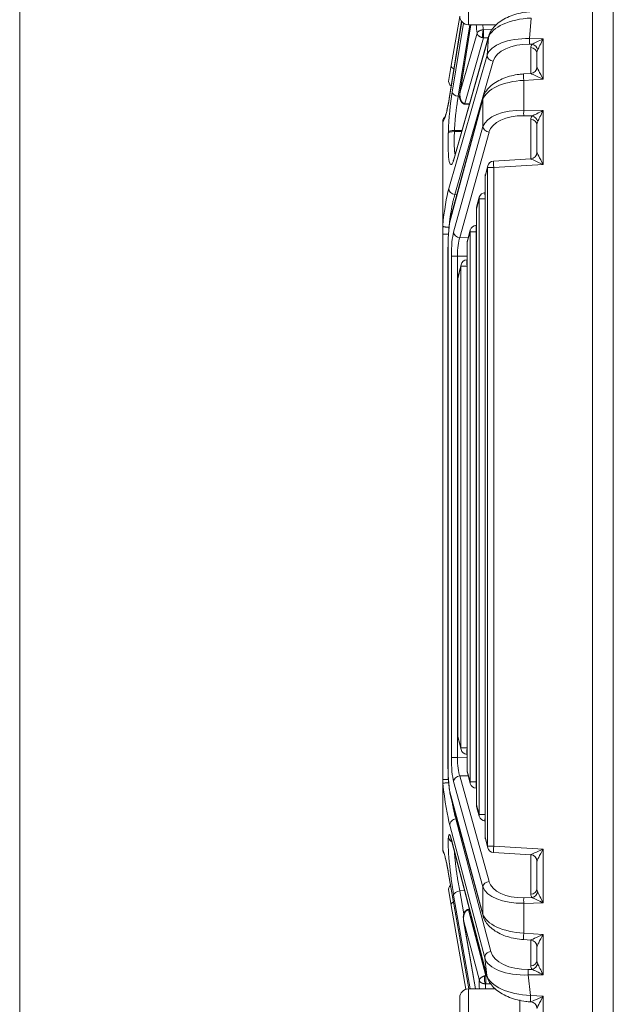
# Model space of a CAD drawing. Header units: millimetres. Extents: x 4 to 836, y 5 to 589.
# Tile 65 of 154: x 360 to 388, y 299 to 345. Entities that reach past the tile are written whole.
import ezdxf

# ---------------------------------------------------------------- set-up
doc = ezdxf.new("R2010")
doc.units = ezdxf.units.MM
doc.layers.add('1', color=7, linetype='Continuous', true_color=0xffffff)

msp = doc.modelspace()

# ---------------------------------------------------------------- linework, layer by layer
at = {"layer": '1', "color": 251, "linetype": 'Continuous', "lineweight": 18}
msp.add_line((359.949, 254.006), (359.949, 367.712), dxfattribs=at)
at = {"layer": '1', "color": 27, "linetype": 'Continuous', "lineweight": 18}
for p, q in [((386.695, 286.357), (386.695, 351.846)), ((380.093, 342.461), (380.495, 344.744)), ((380.578, 344.515), (379.999, 340.911)), ((381.011, 344.359), (380.501, 341.181)), ((381.837, 343.814), (380.243, 338.172)), ((384.095, 342.379), (384.095, 343.027)), ((379.975, 341.795), (380.093, 342.461)), ((383.813, 342.08), (383.469, 342.059)), ((381.578, 340.946), (380.077, 335.412)), ((380.701, 340.655), (380.942, 340.646)), ((379.695, 334.978), (379.695, 339.823)), ((384.095, 338.396), (384.095, 339.679)), ((381.797, 337.77), (381.686, 337.358)), ((383.813, 338.097), (382.069, 337.991)), ((381.675, 337.28), (381.675, 306.439)), ((381.675, 336.524), (381.671, 336.524)), ((381.399, 336.303), (381.276, 335.849)), ((381.266, 335.77), (381.266, 307.948)), ((381.266, 334.998), (381.256, 334.997)), ((379.695, 334.58), (379.695, 334.978)), ((379.695, 309.138), (379.695, 334.58)), ((380.985, 334.777), (380.851, 334.282)), ((380.84, 334.203), (380.84, 309.516)), ((379.942, 333.974), (379.942, 309.745)), ((379.946, 333.974), (379.942, 333.974)), ((380.554, 333.157), (380.408, 332.577)), ((380.84, 333.384), (380.826, 333.383)), ((380.399, 332.504), (380.399, 311.141)), ((380.41, 311.062), (380.555, 310.527)), ((380.826, 310.306), (380.84, 310.305)), ((379.946, 309.745), (379.942, 309.745)), ((380.851, 309.437), (380.985, 308.942)), ((379.695, 308.939), (379.695, 309.138)), ((379.695, 308.939), (379.695, 305.875)), ((381.256, 308.721), (381.266, 308.721)), ((380.077, 308.307), (381.578, 302.773)), ((381.276, 307.87), (381.399, 307.416)), ((381.671, 307.195), (381.675, 307.195)), ((380.11, 306.287), (381.758, 299.951)), ((381.686, 306.36), (381.797, 305.948)), ((382.069, 305.727), (383.813, 305.622)), ((384.095, 304.04), (384.095, 305.323)), ((379.958, 304.804), (380.91, 299.359)), ((380.093, 303.258), (379.975, 303.923)), ((380.783, 299.343), (380.093, 303.258)), ((380.946, 303.072), (380.874, 303.07)), ((380.674, 302.531), (381.229, 299.359)), ((383.469, 301.659), (383.813, 301.638)), ((384.095, 300.691), (384.095, 301.339)), ((383.791, 298.753), (383.813, 298.752))]:
    msp.add_line(p, q, dxfattribs=at)
at = {"layer": '1', "color": 252, "linetype": 'Continuous', "lineweight": 13}
msp.add_line((387.66, 351.744), (387.66, 285.273), dxfattribs=at)
at = {"layer": '1', "color": 9, "linetype": 'Continuous', "lineweight": 13}
for p, q in [((380.895, 351.359), (380.895, 344.359)), ((380.895, 299.359), (380.895, 292.359))]:
    msp.add_line(p, q, dxfattribs=at)
at = {"layer": '1', "color": 27, "linetype": 'Continuous', "lineweight": 13}
for p, q in [((383.822, 344.668), (383.748, 343.709)), ((380.581, 344.512), (379.999, 340.887)), ((380.138, 341.214), (380.66, 344.436)), ((380.966, 344.359), (380.424, 341.019)), ((381.015, 344.359), (380.51, 341.218)), ((381.829, 343.756), (380.234, 338.113)), ((380.51, 341.218), (381.298, 343.958)), ((381.606, 343.749), (380.723, 340.678)), ((381.606, 344.117), (381.996, 344.129)), ((381.817, 343.742), (381.606, 343.749)), ((381.765, 342.935), (381.829, 343.756)), ((383.748, 343.709), (384.385, 343.696)), ((383.876, 343.447), (383.748, 343.45)), ((383.806, 342.08), (383.806, 343.287)), ((384.385, 343.696), (384.385, 341.815)), ((379.976, 336.711), (381.765, 342.935)), ((382.052, 342.652), (380.263, 336.428)), ((384.385, 341.815), (383.477, 341.76)), ((383.477, 341.76), (383.477, 340.366)), ((380.424, 341.019), (380.485, 341.017)), ((381.571, 340.867), (380.07, 335.333)), ((380.729, 340.678), (380.949, 340.671)), ((381.571, 339.604), (381.571, 340.867)), ((383.477, 340.366), (384.385, 340.348)), ((383.876, 340.098), (383.477, 340.106)), ((384.385, 340.348), (384.385, 337.831)), ((380.206, 334.681), (381.571, 339.604)), ((383.806, 338.096), (383.806, 339.938)), ((379.957, 339.299), (379.959, 339.353)), ((380.245, 339.421), (380.243, 339.367)), ((380.243, 339.367), (380.581, 339.371)), ((380.597, 339.425), (380.245, 339.421)), ((381.857, 339.344), (380.492, 334.422)), ((384.385, 337.831), (382.076, 337.692)), ((381.791, 337.692), (381.679, 337.28)), ((382.076, 337.692), (381.791, 337.692)), ((381.791, 306.027), (381.791, 337.692)), ((382.076, 337.692), (382.076, 306.027)), ((381.675, 337.28), (381.679, 337.28)), ((381.679, 337.28), (381.679, 306.439)), ((380.263, 336.428), (380.352, 336.425)), ((381.392, 336.224), (381.269, 335.77)), ((381.678, 336.224), (381.392, 336.224)), ((381.392, 307.494), (381.392, 336.224)), ((381.266, 335.77), (381.269, 335.77)), ((381.269, 335.77), (381.269, 307.948)), ((379.985, 334.902), (379.985, 334.814)), ((380.978, 334.698), (380.844, 334.203)), ((381.264, 334.698), (380.978, 334.698)), ((380.978, 309.021), (380.978, 334.698)), ((381.264, 334.698), (381.264, 309.021)), ((381.266, 334.698), (381.264, 334.698)), ((380.492, 334.422), (380.887, 334.414)), ((380.84, 334.203), (380.844, 334.203)), ((380.844, 334.203), (380.844, 309.516)), ((379.946, 333.974), (379.946, 309.745)), ((380.388, 333.558), (380.102, 333.558)), ((380.102, 310.16), (380.102, 333.558)), ((380.388, 333.558), (380.388, 310.16)), ((380.84, 333.549), (380.388, 333.558)), ((380.548, 333.084), (380.403, 332.504)), ((380.834, 333.084), (380.548, 333.084)), ((380.548, 310.605), (380.548, 333.084)), ((380.834, 333.084), (380.834, 310.605)), ((380.84, 333.084), (380.834, 333.084)), ((380.399, 332.504), (380.403, 332.504)), ((380.403, 332.504), (380.403, 311.141)), ((380.399, 311.141), (380.403, 311.141)), ((380.403, 311.141), (380.548, 310.605)), ((380.834, 310.605), (380.548, 310.605)), ((380.834, 310.605), (380.84, 310.605)), ((380.388, 310.16), (380.102, 310.16)), ((380.388, 310.16), (380.84, 310.169)), ((380.887, 309.305), (380.492, 309.297)), ((380.492, 309.297), (381.857, 304.374)), ((380.84, 309.516), (380.844, 309.516)), ((380.844, 309.516), (380.978, 309.021)), ((381.571, 304.115), (380.206, 309.037)), ((381.264, 309.021), (380.978, 309.021)), ((381.264, 309.021), (381.266, 309.02)), ((380.07, 308.385), (381.571, 302.851)), ((381.266, 307.948), (381.269, 307.948)), ((381.269, 307.948), (381.392, 307.494)), ((381.678, 307.494), (381.392, 307.494)), ((381.655, 300.805), (380.026, 306.997)), ((380.352, 307.293), (380.313, 307.292)), ((380.313, 307.292), (381.942, 301.1)), ((379.959, 306.442), (379.962, 306.462)), ((380.103, 306.328), (381.751, 299.991)), ((381.675, 306.439), (381.679, 306.439)), ((381.679, 306.439), (381.791, 306.027)), ((382.076, 306.027), (381.791, 306.027)), ((382.076, 306.027), (384.385, 305.887)), ((383.806, 303.78), (383.806, 305.623)), ((384.385, 305.887), (384.385, 303.371)), ((379.956, 304.821), (380.912, 299.359)), ((380.719, 303.945), (380.493, 303.941)), ((380.493, 303.941), (380.683, 302.863)), ((381.571, 302.851), (381.571, 304.115)), ((380.978, 299.359), (380.207, 303.734)), ((383.477, 303.612), (383.876, 303.62)), ((384.385, 303.371), (383.477, 303.352)), ((383.477, 303.352), (383.477, 301.959)), ((380.902, 303.046), (380.953, 303.047)), ((380.902, 303.046), (381.711, 299.973)), ((380.68, 302.507), (381.231, 299.359)), ((381.406, 299.749), (380.68, 302.507)), ((383.477, 301.959), (384.385, 301.904)), ((384.385, 301.904), (384.385, 300.022)), ((383.806, 300.432), (383.806, 301.639)), ((381.751, 299.991), (381.655, 300.805)), ((383.686, 300.268), (383.876, 300.272)), ((381.711, 299.973), (381.752, 299.974)), ((384.385, 300.022), (383.686, 300.008)), ((383.686, 300.008), (383.799, 299.052)), ((381.938, 299.591), (381.711, 299.598)), ((383.799, 299.052), (384.385, 299.017)), ((384.385, 299.017), (384.385, 288.667))]:
    msp.add_line(p, q, dxfattribs=at)
at = {"layer": '1', "color": 9, "linetype": 'Continuous', "lineweight": 18}
for p, q in [((380.895, 344.359), (382.202, 344.359)), ((382.151, 299.359), (380.895, 299.359)), ((380.495, 292.759), (380.495, 298.959)), ((383.295, 291.859), (383.295, 298.845))]:
    msp.add_line(p, q, dxfattribs=at)
for centre, start, end in [((380.895, 344.759), 180, 270), ((380.895, 298.959), 90, 180)]:
    msp.add_arc(centre, 0.4, start, end, dxfattribs=at)
at = {"layer": '1', "color": 27, "linetype": 'Continuous', "lineweight": 18}
for centre, start, end in [((380.271, 341.743), 170, 233.9037), ((382.087, 337.692), 93.4613, 164.8195), ((381.975, 337.28), 164.8195, 180), ((381.689, 336.224), 93.4613, 164.8195), ((381.566, 335.77), 164.8195, 180), ((381.275, 334.698), 93.4613, 164.8195), ((381.14, 334.203), 164.8195, 180), ((380.845, 333.084), 93.604, 165.912), ((380.699, 332.504), 165.912, 180), ((380.699, 311.141), 180, 195.1805), ((380.845, 310.605), 195.1805, 266.5387), ((381.14, 309.516), 180, 195.1805), ((381.275, 309.021), 195.1805, 266.5387), ((381.566, 307.948), 180, 195.1805), ((381.689, 307.494), 195.1805, 266.5387), ((381.975, 306.439), 180, 195.1805), ((382.087, 306.027), 195.1805, 266.5387), ((380.271, 303.976), 133.4647, 190)]:
    msp.add_arc(centre, 0.3, start, end, dxfattribs=at)
at = {"layer": '1', "color": 27, "linetype": 'Continuous', "lineweight": 13}
for centre, major_axis, ratio, start_param, end_param in [((383.815, 343.685), (2.01, 0.11), 0.48762, 1.540927, 2.957974), ((381.895, 347.87), (0.362, 4.616), 0.119146, 2.444088, 2.590978), ((383.741, 342.727), (2, -0.072), 0.490403, 1.5851, 3.002147), ((383.731, 342.468), (1.701, -0.037), 0.57698, 1.573282, 2.990329), ((383.758, 343.709), (-0.006, -0.3), 0.034892, 4.713092, 5.759587), ((384.406, 343.263), (0.6, -0.036), 0.575947, 2.686977, 3.176372), ((383.795, 343.027), (0.3, 0), 0.866025, 0, 1.53589), ((384.395, 343.696), (0.594, 0.288), 0.006927, 1.585071, 2.631566), ((383.865, 343.187), (0.217, -0.208), 0.792386, 0.879811, 2.181671), ((384.395, 343.696), (0.3, 0.588), 0.014131, 1.578003, 2.624497), ((382.062, 342.912), (0.288, -0.083), 0.85982, 3.376146, 4.919404), ((384.395, 343.003), (0.077, -0.341), 0.850292, 3.964015, 4.453411), ((380.388, 342.409), (0.295, -0.052), 0.571794, 3.141593, 4.210983), ((384.395, 341.815), (0.3, -0.565), 0.014461, 3.168821, 4.704711), ((383.487, 341.76), (0.018, -0.299), 0.034836, 3.141623, 4.710282), ((384.395, 341.815), (0.582, -0.265), 0.006798, 3.161599, 4.697489), ((383.547, 340.782), (2, 0.09), 0.48999, 1.583595, 2.962406), ((380.25, 339.993), (0.166, 2.114), 0.119146, 0.964672, 1.887872), ((380.435, 341.191), (0.296, -0.048), 0.572363, 3.286819, 4.769724), ((379.866, 342.276), (0.191, 2.437), 0.119146, 3.212598, 4.115494), ((381.868, 340.867), (-0.29, 0.079), 0.85566, 6.282513, 6.590254), ((383.547, 339.383), (2, -0.09), 0.48999, 1.62781, 3.00662), ((383.536, 339.123), (1.699, -0.103), 0.575947, 1.640483, 3.019293), ((383.487, 340.366), (-0.006, -0.3), 0.034892, 4.713092, 5.759587), ((384.406, 339.914), (0.6, -0.036), 0.575947, 2.686977, 3.176372), ((384.395, 340.348), (0.594, 0.288), 0.006927, 1.585071, 2.631566), ((383.865, 339.839), (-0.217, 0.208), 0.792386, 4.021404, 5.323264), ((384.395, 340.348), (0.3, 0.588), 0.014131, 1.578003, 2.624497), ((381.868, 339.604), (0.289, -0.08), 0.860317, 3.453505, 4.911422), ((383.795, 339.679), (0.3, 0), 0.866025, 0, 1.53589), ((384.395, 339.655), (0.077, -0.341), 0.850292, 3.964015, 4.453411), ((380.248, 339.939), (0.166, 2.114), 0.119146, 1.887872, 3.679529), ((380.254, 339.276), (0.3, -0.012), 0.302667, 1.617621, 3.016762), ((380.256, 339.33), (0.3, -0.012), 0.302667, 1.617621, 3.016762), ((384.395, 337.831), (0.3, -0.565), 0.014461, 3.168821, 4.704711), ((380.531, 338.09), (-0.289, 0.082), 0.854885, 6.283161, 6.513954), ((382.087, 337.692), (-0.29, 0.079), 0.85566, 6.283169, 6.590254), ((382.087, 337.692), (-0.018, 0.299), 0.034836, 0.00003, 1.568689), ((384.395, 337.831), (0.582, -0.265), 0.006798, 3.161599, 4.697489), ((381.975, 337.28), (-0.29, 0.079), 0.85566, 6.283169, 6.590254), ((379.958, 334.597), (0.191, 2.434), 0.119146, 0.527983, 1.43201), ((380.273, 336.688), (0.288, -0.083), 0.85982, 3.376146, 4.919404), ((381.689, 336.224), (-0.018, 0.299), 0.034836, 0.00003, 1.386562), ((381.689, 336.224), (-0.29, 0.079), 0.85566, 6.283169, 6.590254), ((381.566, 335.77), (-0.29, 0.079), 0.85566, 6.283169, 6.590254), ((381.275, 334.698), (-0.018, 0.299), 0.034836, 0.00003, 1.568689), ((380.309, 333.553), (0.001, -1.3), 0.159328, 3.661877, 4.708371), ((380.502, 334.681), (0.289, -0.08), 0.860317, 3.453505, 4.911422), ((381.275, 334.698), (-0.29, 0.079), 0.85566, 6.283169, 6.590254), ((380.606, 333.553), (0.008, -1), 0.217522, 3.659173, 4.705668), ((381.14, 334.203), (-0.29, 0.079), 0.85566, 6.283169, 6.590254), ((380.845, 333.084), (-0.291, 0.073), 0.83818, 6.283182, 6.5741), ((380.845, 333.084), (-0.019, 0.299), 0.034831, 0.000007, 1.568603), ((380.699, 332.504), (-0.291, 0.073), 0.83818, 6.283182, 6.5741), ((380.699, 311.141), (0.29, 0.079), 0.85566, 2.834524, 3.141609), ((380.845, 310.605), (0.29, 0.079), 0.85566, 2.834524, 3.141609), ((380.845, 310.605), (0.018, 0.299), 0.034836, 1.572903, 3.141563), ((380.195, 309.745), (0, 1.574), 0.158387, 1.570796, 2.613211), ((380.309, 310.165), (0.001, 1.3), 0.159328, 1.574814, 2.621308), ((380.606, 310.165), (0.008, 1), 0.217522, 1.577518, 2.624012), ((380.502, 309.037), (0.289, 0.08), 0.860317, 1.371763, 2.82968), ((381.14, 309.516), (0.29, 0.079), 0.85566, 2.834524, 3.141609), ((379.879, 309.113), (0.288, -2.437), 0.082126, 4.771108, 5.75444), ((381.275, 309.021), (0.29, 0.079), 0.85566, 2.834524, 3.141609), ((381.275, 309.021), (0.018, 0.299), 0.034836, 1.572903, 3.141563), ((380.366, 308.385), (-0.29, -0.079), 0.85566, 5.976116, 6.283201), ((381.566, 307.948), (0.29, 0.079), 0.85566, 2.834524, 3.141609), ((381.689, 307.494), (0.29, 0.079), 0.85566, 2.834524, 3.141609), ((381.689, 307.494), (0.018, 0.299), 0.034836, 1.75503, 3.141563), ((380.323, 307.032), (0.29, 0.076), 0.860994, 1.383245, 2.978835), ((380.21, 304.785), (0.211, -1.785), 0.082126, 2.603714, 3.483132), ((380.207, 304.765), (0.211, -1.785), 0.082126, 3.483132, 5.31857), ((380.256, 306.477), (-0.298, 0.033), 0.938275, 0.240587, 1.224818), ((380.259, 306.497), (-0.298, 0.033), 0.938275, 0.240587, 1.192969), ((381.975, 306.439), (0.29, 0.079), 0.85566, 2.834524, 3.141609), ((379.952, 303.434), (0.288, -2.434), 0.082126, 2.166929, 2.995662), ((382.087, 306.027), (0.29, 0.079), 0.85566, 2.834524, 3.141609), ((382.087, 306.027), (0.018, 0.299), 0.034836, 1.572903, 3.141563), ((384.395, 305.887), (0.582, 0.265), 0.006798, 1.585697, 3.121586), ((384.395, 305.887), (0.3, 0.565), 0.014461, 1.578474, 3.114364), ((381.868, 304.115), (0.289, 0.08), 0.860317, 1.371763, 2.82968), ((383.536, 304.595), (1.699, 0.103), 0.575947, 3.263893, 4.642703), ((380.504, 303.769), (-0.295, -0.052), 0.571797, 4.647208, 6.182556), ((383.547, 304.336), (2, 0.09), 0.48999, 3.276565, 4.655375), ((383.795, 304.04), (-0.3, 0), 0.866025, 1.605703, 3.141593), ((384.406, 303.804), (0.6, 0.036), 0.575947, 3.106813, 3.596209), ((383.865, 303.88), (-0.217, -0.208), 0.792386, 0.959921, 2.261781), ((384.395, 304.064), (0.077, 0.341), 0.850292, 1.829774, 2.31917), ((384.395, 303.371), (0.3, -0.588), 0.014131, 3.658688, 4.705183), ((380.388, 303.31), (-0.295, -0.052), 0.571794, 5.300453, 6.283185), ((383.487, 303.352), (0.006, -0.3), 0.034892, 3.665191, 4.711685), ((384.395, 303.371), (0.594, -0.288), 0.006927, 3.65162, 4.698114), ((381.868, 302.851), (-0.29, -0.079), 0.85566, 5.976116, 6.283908), ((383.547, 302.937), (2, -0.09), 0.48999, 3.32078, 4.69959), ((383.487, 301.959), (-0.018, -0.299), 0.034836, 4.714496, 6.283155), ((384.395, 301.904), (0.582, 0.265), 0.006798, 1.585697, 3.121586), ((384.395, 301.904), (0.3, 0.565), 0.014461, 1.578474, 3.114364), ((381.952, 300.84), (0.29, 0.076), 0.860994, 1.383245, 2.978835), ((383.63, 301.249), (1.708, 0.003), 0.574828, 3.290549, 4.744168), ((383.641, 300.989), (2.005, 0.062), 0.489581, 3.266391, 4.72001), ((383.795, 300.691), (0.3, 0), 0.866025, 4.747296, 6.283185), ((383.865, 300.531), (0.217, 0.208), 0.792386, 4.101514, 5.403374), ((384.395, 300.715), (0.077, 0.341), 0.850292, 1.829774, 2.31917), ((384.395, 300.022), (0.3, -0.588), 0.014131, 3.658688, 4.705183), ((383.697, 300.008), (-0.006, 0.3), 0.034892, 0.523599, 1.570093), ((384.406, 300.456), (0.6, 0.036), 0.575947, 3.106813, 3.596209), ((384.395, 300.022), (0.594, -0.288), 0.006927, 3.65162, 4.698114), ((382.068, 295.843), (0.545, -4.61), 0.082126, 3.692335, 3.835389), ((383.753, 300.038), (2.02, -0.12), 0.485364, 3.310415, 4.764034), ((383.809, 299.052), (0.018, 0.299), 0.034836, 1.572903, 3.141563), ((384.395, 299.017), (0.582, 0.265), 0.006798, 1.585697, 3.121586), ((384.395, 299.017), (0.3, 0.565), 0.014461, 1.578474, 3.114364)]:
    msp.add_ellipse(centre, major_axis=major_axis, ratio=ratio, start_param=start_param, end_param=end_param, dxfattribs=at)
at = {"layer": '1', "color": 27, "linetype": 'Continuous', "lineweight": 18}
for centre, major_axis, ratio, start_param, end_param in [((382.126, 343.733), (-0.289, 0.082), 0.854885, 6.283161, 6.513954), ((383.795, 342.379), (-0.3, 0), 0.999461, 1.632317, 3.141593), ((380.296, 340.864), (0.296, -0.048), 0.564904, 3.141585, 3.285905), ((383.795, 338.396), (-0.3, 0), 0.999461, 1.632317, 3.141593), ((380.195, 333.974), (0, 1.574), 0.158387, 0.528382, 1.570796), ((380.366, 335.333), (-0.29, 0.079), 0.85566, 6.283169, 6.590254), ((380.4, 306.362), (0.29, 0.076), 0.856406, 2.98128, 3.141602), ((383.795, 305.323), (0.3, 0), 0.999461, 0, 1.509275), ((380.253, 304.856), (-0.296, -0.052), 0.563651, 6.183243, 6.283205), ((383.795, 301.339), (-0.3, 0), 0.999461, 3.141593, 4.650868), ((382.048, 300.026), (0.29, 0.076), 0.856406, 2.98128, 3.141602), ((383.795, 298.452), (-0.3, 0), 0.999461, 3.141593, 4.650868)]:
    msp.add_ellipse(centre, major_axis=major_axis, ratio=ratio, start_param=start_param, end_param=end_param, dxfattribs=at)
for points, knots in [([(383.814, 344.967), (383.747, 344.963), (383.552, 344.945), (383.232, 344.887), (382.873, 344.775), (382.542, 344.622), (382.253, 344.427), (382.028, 344.201), (381.898, 343.99), (381.85, 343.859), (381.837, 343.814)], [0, 0, 0, 0, 0.06895, 0.201188, 0.337912, 0.48094, 0.631025, 0.787485, 0.928203, 1, 1, 1, 1]), ([(381.606, 344.117), (381.605, 344.116), (381.605, 344.114), (381.605, 344.11), (381.604, 344.106), (381.604, 344.102), (381.604, 344.097), (381.603, 344.093), (381.603, 344.088), (381.603, 344.084), (381.602, 344.079), (381.602, 344.074), (381.602, 344.069), (381.601, 344.064), (381.601, 344.059), (381.601, 344.053), (381.601, 344.048), (381.6, 344.042), (381.6, 344.037), (381.6, 344.031), (381.6, 344.026), (381.6, 344.02), (381.599, 344.014), (381.599, 344.008), (381.599, 344.003), (381.599, 343.997), (381.599, 343.991), (381.599, 343.985), (381.599, 343.979), (381.599, 343.973), (381.598, 343.967), (381.598, 343.962), (381.598, 343.956), (381.598, 343.95), (381.598, 343.944), (381.598, 343.938), (381.598, 343.931), (381.598, 343.921), (381.598, 343.909), (381.598, 343.897), (381.599, 343.885), (381.599, 343.873), (381.599, 343.861), (381.599, 343.849), (381.6, 343.837), (381.6, 343.826), (381.601, 343.814), (381.601, 343.804), (381.602, 343.793), (381.603, 343.783), (381.603, 343.774), (381.604, 343.765), (381.605, 343.756), (381.605, 343.751), (381.606, 343.749)], [0, 0, 0, 0, 0.01571, 0.031336, 0.046877, 0.062333, 0.077705, 0.092994, 0.108197, 0.123317, 0.138353, 0.153305, 0.168173, 0.182957, 0.197657, 0.212274, 0.226807, 0.241256, 0.255622, 0.269905, 0.284105, 0.298221, 0.312254, 0.326204, 0.340071, 0.353855, 0.367557, 0.381175, 0.394711, 0.408164, 0.421535, 0.434823, 0.448029, 0.461152, 0.474194, 0.487153, 0.50003, 0.526623, 0.553564, 0.580855, 0.608496, 0.636488, 0.664832, 0.693528, 0.722576, 0.751978, 0.781735, 0.811846, 0.842313, 0.873135, 0.904315, 0.935852, 0.967747, 1, 1, 1, 1]), ([(383.469, 342.059), (383.402, 342.055), (383.209, 342.038), (382.894, 341.98), (382.542, 341.868), (382.222, 341.715), (381.945, 341.52), (381.735, 341.293), (381.625, 341.094), (381.587, 340.978), (381.578, 340.946)], [0, 0, 0, 0, 0.071299, 0.207442, 0.347384, 0.493167, 0.646032, 0.805526, 0.94711, 1, 1, 1, 1]), ([(380.499, 341.163), (380.491, 341.123), (380.484, 341.054), (380.483, 340.93), (380.518, 340.822), (380.58, 340.733), (380.634, 340.687), (380.67, 340.665), (380.689, 340.659), (380.698, 340.656)], [0, 0, 0, 0, 0.232127, 0.391368, 0.632995, 0.81301, 0.912868, 0.959791, 1, 1, 1, 1]), ([(380.5, 341.095), (380.501, 341.106), (380.501, 341.116), (380.502, 341.142), (380.503, 341.158), (380.506, 341.188), (380.508, 341.203), (380.51, 341.218)], [0, 0, 0, 0, 0.246619, 0.246619, 0.623309, 0.623309, 1, 1, 1, 1]), ([(380.501, 341.18), (380.501, 341.181), (380.502, 341.183), (380.503, 341.188), (380.504, 341.195), (380.506, 341.203), (380.508, 341.21), (380.51, 341.215), (380.51, 341.218)], [0, 0, 0, 0, 0.034367, 0.210048, 0.394452, 0.587579, 0.789428, 1, 1, 1, 1]), ([(379.999, 340.911), (379.989, 340.849), (379.96, 340.676), (379.91, 340.424), (379.855, 340.207), (379.811, 340.077), (379.79, 340.034), (379.787, 340.03), (379.786, 340.03)], [0, 0, 0, 0, 0.127802, 0.36869, 0.606064, 0.802645, 0.960702, 1, 1, 1, 1]), ([(380.729, 340.678), (380.728, 340.677), (380.728, 340.675), (380.727, 340.672), (380.726, 340.67), (380.725, 340.667), (380.724, 340.665), (380.723, 340.663), (380.722, 340.661), (380.721, 340.66), (380.72, 340.658), (380.72, 340.657), (380.719, 340.656), (380.718, 340.655), (380.717, 340.655), (380.717, 340.654), (380.716, 340.654), (380.716, 340.654), (380.715, 340.654)], [0, 0, 0, 0, 0.066457, 0.132432, 0.197928, 0.262944, 0.327481, 0.39154, 0.455122, 0.518228, 0.580858, 0.643013, 0.704695, 0.765903, 0.826639, 0.886904, 0.946698, 1, 1, 1, 1]), ([(379.696, 339.843), (379.697, 339.861), (379.7, 339.879), (379.707, 339.906), (379.709, 339.914), (379.716, 339.932), (379.719, 339.94), (379.731, 339.965), (379.74, 339.981), (379.756, 340.003), (379.762, 340.01), (379.774, 340.024), (379.78, 340.031), (379.789, 340.039), (379.791, 340.042), (379.793, 340.044)], [0, 0, 0, 0, 0.239708, 0.239708, 0.359561, 0.359561, 0.479415, 0.479415, 0.719123, 0.719123, 0.838976, 0.838976, 0.95883, 0.95883, 1, 1, 1, 1]), ([(379.696, 339.843), (379.695, 339.839), (379.695, 339.836), (379.695, 339.829), (379.695, 339.826), (379.695, 339.823)], [0, 0, 0, 0, 0.5, 0.5, 1, 1, 1, 1]), ([(379.696, 339.843), (379.697, 339.861), (379.7, 339.879), (379.707, 339.906), (379.709, 339.914), (379.716, 339.932), (379.719, 339.94), (379.731, 339.965), (379.74, 339.981), (379.756, 340.003), (379.762, 340.01), (379.774, 340.024), (379.78, 340.031), (379.787, 340.038), (379.787, 340.038), (379.788, 340.038)], [0, 0, 0, 0, 0.247908, 0.247908, 0.371862, 0.371862, 0.495817, 0.495817, 0.743725, 0.743725, 0.867679, 0.867679, 0.991633, 0.991633, 1, 1, 1, 1]), ([(380.243, 338.172), (380.233, 338.139), (380.213, 338.074), (380.191, 338.02), (380.185, 338.01), (380.185, 338.01)], [0, 0, 0, 0, 0.336732, 0.792007, 1, 1, 1, 1]), ([(379.695, 334.978), (379.695, 334.976), (379.695, 334.973), (379.695, 334.968), (379.695, 334.966), (379.695, 334.962), (379.696, 334.96), (379.696, 334.957), (379.696, 334.956), (379.697, 334.956)], [0, 0, 0, 0, 0.25, 0.25, 0.5, 0.5, 0.75, 0.75, 1, 1, 1, 1]), ([(379.985, 334.902), (379.98, 334.902), (379.976, 334.902), (379.967, 334.903), (379.962, 334.903), (379.949, 334.904), (379.94, 334.905), (379.914, 334.907), (379.897, 334.908), (379.872, 334.911), (379.864, 334.912), (379.848, 334.914), (379.84, 334.915), (379.818, 334.918), (379.804, 334.921), (379.784, 334.924), (379.778, 334.926), (379.766, 334.928), (379.76, 334.929), (379.744, 334.933), (379.735, 334.936), (379.723, 334.94), (379.719, 334.942), (379.712, 334.945), (379.71, 334.946), (379.702, 334.95), (379.699, 334.953), (379.697, 334.956)], [0, 0, 0, 0, 0.03125, 0.03125, 0.0625, 0.0625, 0.125, 0.125, 0.25, 0.25, 0.3125, 0.3125, 0.375, 0.375, 0.5, 0.5, 0.5625, 0.5625, 0.625, 0.625, 0.75, 0.75, 0.8125, 0.8125, 0.875, 0.875, 1, 1, 1, 1]), ([(379.942, 309.745), (379.942, 309.68), (379.944, 309.494), (379.956, 309.189), (379.982, 308.853), (380.021, 308.55), (380.056, 308.383), (380.077, 308.307)], [0, 0, 0, 0, 0.112529, 0.327943, 0.544817, 0.764527, 1, 1, 1, 1]), ([(379.696, 308.947), (379.696, 308.947), (379.695, 308.946), (379.695, 308.943), (379.695, 308.941), (379.695, 308.939)], [0, 0, 0, 0, 0.5, 0.5, 1, 1, 1, 1]), ([(379.985, 308.985), (379.966, 308.984), (379.948, 308.982), (379.912, 308.98), (379.895, 308.978), (379.861, 308.975), (379.845, 308.974), (379.815, 308.97), (379.8, 308.968), (379.781, 308.966), (379.774, 308.965), (379.762, 308.963), (379.757, 308.962), (379.741, 308.96), (379.731, 308.958), (379.72, 308.955), (379.716, 308.955), (379.71, 308.953), (379.707, 308.952), (379.7, 308.95), (379.697, 308.948), (379.696, 308.947)], [0, 0, 0, 0, 0.125, 0.125, 0.25, 0.25, 0.375, 0.375, 0.5, 0.5, 0.5625, 0.5625, 0.625, 0.625, 0.75, 0.75, 0.8125, 0.8125, 0.875, 0.875, 1, 1, 1, 1]), ([(380.065, 306.431), (380.065, 306.431), (380.067, 306.426), (380.082, 306.388), (380.099, 306.329), (380.11, 306.287)], [0, 0, 0, 0, 0.120884, 0.51382, 1, 1, 1, 1]), ([(379.695, 305.875), (379.695, 305.873), (379.695, 305.871), (379.695, 305.867), (379.695, 305.865), (379.695, 305.86), (379.696, 305.858), (379.696, 305.852), (379.696, 305.849), (379.697, 305.846)], [0, 0, 0, 0, 0.25, 0.25, 0.5, 0.5, 0.75, 0.75, 1, 1, 1, 1]), ([(379.752, 305.704), (379.742, 305.717), (379.734, 305.73), (379.722, 305.753), (379.719, 305.761), (379.712, 305.777), (379.709, 305.786), (379.702, 305.811), (379.699, 305.829), (379.697, 305.846)], [0, 0, 0, 0, 0.313511, 0.313511, 0.485133, 0.485133, 0.656755, 0.656755, 1, 1, 1, 1]), ([(379.752, 305.704), (379.742, 305.717), (379.734, 305.73), (379.722, 305.753), (379.719, 305.761), (379.712, 305.777), (379.709, 305.786), (379.702, 305.811), (379.699, 305.829), (379.697, 305.846)], [0, 0, 0, 0, 0.313511, 0.313511, 0.485133, 0.485133, 0.656755, 0.656755, 1, 1, 1, 1]), ([(379.745, 305.714), (379.745, 305.715), (379.745, 305.712), (379.763, 305.673), (379.796, 305.569), (379.838, 305.405), (379.87, 305.259), (379.884, 305.188)], [0, 0, 0, 0, 0.063504, 0.238236, 0.480691, 0.768582, 1, 1, 1, 1]), ([(380.859, 303.066), (380.853, 303.064), (380.825, 303.054), (380.773, 303.012), (380.718, 302.943), (380.678, 302.859), (380.652, 302.759), (380.661, 302.647), (380.666, 302.582), (380.672, 302.553)], [0, 0, 0, 0, 0.027796, 0.130777, 0.284417, 0.432655, 0.565247, 0.790538, 1, 1, 1, 1]), ([(380.888, 303.07), (380.889, 303.07), (380.89, 303.07), (380.891, 303.069), (380.893, 303.068), (380.894, 303.065), (380.896, 303.062), (380.898, 303.058), (380.9, 303.052), (380.902, 303.048), (380.902, 303.046)], [0, 0, 0, 0, 0.107266, 0.219635, 0.337045, 0.459504, 0.587021, 0.719603, 0.85726, 1, 1, 1, 1]), ([(380.671, 302.587), (380.671, 302.584), (380.671, 302.577), (380.672, 302.565), (380.674, 302.551), (380.676, 302.537), (380.678, 302.522), (380.679, 302.512), (380.68, 302.507)], [0, 0, 0, 0, 0.10919, 0.271298, 0.441432, 0.619594, 0.805783, 1, 1, 1, 1]), ([(380.674, 302.531), (380.675, 302.53), (380.675, 302.529), (380.676, 302.521), (380.678, 302.514), (380.68, 302.507)], [0, 0, 0, 0, 0.124928, 0.124928, 1, 1, 1, 1]), ([(381.578, 302.773), (381.593, 302.717), (381.645, 302.578), (381.782, 302.366), (382.004, 302.152), (382.287, 301.967), (382.62, 301.821), (382.984, 301.718), (383.274, 301.673), (383.436, 301.661), (383.469, 301.659)], [0, 0, 0, 0, 0.091415, 0.236739, 0.385637, 0.537426, 0.685154, 0.82701, 0.964056, 1, 1, 1, 1]), ([(381.758, 299.951), (381.773, 299.895), (381.823, 299.753), (381.959, 299.538), (382.181, 299.315), (382.467, 299.118), (382.807, 298.957), (383.179, 298.839), (383.514, 298.776), (383.718, 298.757), (383.791, 298.753)], [0, 0, 0, 0, 0.085489, 0.222771, 0.365586, 0.513173, 0.657859, 0.796205, 0.92816, 1, 1, 1, 1])]:
    msp.add_open_spline(points, degree=3, knots=knots, dxfattribs=at)
at = {"layer": '1', "color": 27, "linetype": 'Continuous', "lineweight": 13}
for points, degree in [([(381.568, 344.345), (381.575, 344.264), (381.584, 344.188), (381.594, 344.117)], 3), ([(381.566, 343.754), (381.579, 343.752), (381.592, 343.75), (381.606, 343.749)], 3), ([(381.594, 344.117), (381.598, 344.117), (381.602, 344.117), (381.606, 344.117)], 3), ([(380.723, 340.678), (380.729, 340.678)], 1), ([(380.869, 303.064), (380.874, 303.06), (380.879, 303.054), (380.885, 303.044)], 3), ([(380.902, 303.046), (380.897, 303.045), (380.891, 303.045), (380.885, 303.044)], 3), ([(381.711, 299.973), (381.69, 299.971), (381.67, 299.968), (381.651, 299.963)], 3)]:
    msp.add_open_spline(points, degree=degree, dxfattribs=at)
for points, knots in [([(381.298, 343.958), (381.298, 343.96), (381.299, 343.963), (381.301, 343.968), (381.303, 343.973), (381.305, 343.977), (381.307, 343.981), (381.309, 343.985), (381.311, 343.989), (381.313, 343.993), (381.316, 343.996), (381.318, 343.999), (381.32, 344.002), (381.322, 344.005), (381.324, 344.007), (381.326, 344.009), (381.327, 344.011), (381.329, 344.013), (381.334, 344.019), (381.344, 344.029), (381.36, 344.042), (381.377, 344.054), (381.392, 344.064), (381.407, 344.072), (381.422, 344.079), (381.436, 344.085), (381.451, 344.091), (381.467, 344.096), (381.482, 344.101), (381.498, 344.105), (381.514, 344.108), (381.53, 344.111), (381.546, 344.114), (381.562, 344.115), (381.578, 344.117), (381.589, 344.117), (381.594, 344.117)], [0, 0, 0, 0, 0.021975, 0.043037, 0.063188, 0.082428, 0.100758, 0.118178, 0.13469, 0.150294, 0.164991, 0.178782, 0.191666, 0.203645, 0.214718, 0.224887, 0.234152, 0.242512, 0.24997, 0.319216, 0.383926, 0.444139, 0.499893, 0.542213, 0.583819, 0.62473, 0.664965, 0.704543, 0.743485, 0.78181, 0.819539, 0.856693, 0.893293, 0.929363, 0.964924, 1, 1, 1, 1]), ([(381.298, 343.958), (381.298, 343.954), (381.299, 343.95), (381.301, 343.941), (381.302, 343.937), (381.305, 343.928), (381.307, 343.923), (381.31, 343.915), (381.312, 343.91), (381.317, 343.902), (381.32, 343.897), (381.326, 343.888), (381.329, 343.883), (381.336, 343.875), (381.34, 343.87), (381.348, 343.861), (381.352, 343.857), (381.362, 343.848), (381.367, 343.843), (381.379, 343.834), (381.385, 343.829), (381.398, 343.82), (381.405, 343.816), (381.419, 343.807), (381.426, 343.803), (381.438, 343.797), (381.443, 343.795), (381.452, 343.79), (381.457, 343.788), (381.472, 343.781), (381.483, 343.777), (381.504, 343.77), (381.515, 343.766), (381.539, 343.76), (381.552, 343.757), (381.566, 343.754)], [0, 0, 0, 0, 0.051993, 0.051993, 0.103985, 0.103985, 0.155978, 0.155978, 0.207971, 0.207971, 0.262685, 0.262685, 0.3174, 0.3174, 0.372114, 0.372114, 0.426829, 0.426829, 0.489245, 0.489245, 0.551661, 0.551661, 0.614077, 0.614077, 0.676494, 0.676494, 0.716932, 0.716932, 0.75737, 0.75737, 0.838247, 0.838247, 0.919123, 0.919123, 1, 1, 1, 1]), ([(381.594, 344.117), (381.586, 344.099), (381.579, 344.072), (381.567, 344.01), (381.563, 343.974), (381.557, 343.901), (381.556, 343.865), (381.558, 343.801), (381.561, 343.774), (381.566, 343.754)], [0, 0, 0, 0, 0.25, 0.25, 0.5, 0.5, 0.75, 0.75, 1, 1, 1, 1]), ([(380.424, 341.019), (380.413, 340.961), (380.392, 340.844), (380.373, 340.719), (380.359, 340.622), (380.352, 340.573), (380.345, 340.524), (380.34, 340.49), (380.338, 340.473), (380.327, 340.389), (380.311, 340.252), (380.297, 340.114), (380.287, 340.01), (380.283, 339.975), (380.277, 339.904), (380.274, 339.869), (380.266, 339.764), (380.256, 339.625), (380.249, 339.488), (380.245, 339.421)], [0, 0, 0, 0, 0.125, 0.25, 0.25, 0.3125, 0.34375, 0.34375, 0.375, 0.375, 0.5, 0.625, 0.625, 0.6875, 0.6875, 0.75, 0.75, 0.875, 1, 1, 1, 1]), ([(380.723, 340.678), (380.714, 340.679), (380.704, 340.681), (380.685, 340.687), (380.675, 340.69), (380.656, 340.699), (380.647, 340.705), (380.631, 340.717), (380.623, 340.723), (380.607, 340.738), (380.599, 340.747), (380.584, 340.767), (380.577, 340.777), (380.564, 340.798), (380.558, 340.809), (380.55, 340.825), (380.547, 340.831), (380.543, 340.842), (380.54, 340.848), (380.535, 340.861), (380.533, 340.869), (380.528, 340.883), (380.526, 340.891), (380.52, 340.912), (380.516, 340.927), (380.511, 340.956), (380.507, 340.978), (380.505, 341), (380.503, 341.016), (380.503, 341.023), (380.501, 341.047), (380.501, 341.063), (380.5, 341.084), (380.5, 341.09), (380.5, 341.095)], [0, 0, 0, 0, 0.054356, 0.054356, 0.108712, 0.108712, 0.163069, 0.163069, 0.217425, 0.217425, 0.290044, 0.290044, 0.362662, 0.362662, 0.435281, 0.435281, 0.47159, 0.47159, 0.5079, 0.5079, 0.553533, 0.553533, 0.599165, 0.599165, 0.690431, 0.690431, 0.781697, 0.82733, 0.82733, 0.872963, 0.872963, 0.967393, 0.967393, 1, 1, 1, 1]), ([(380.708, 340.659), (380.708, 340.659), (380.71, 340.66), (380.714, 340.665), (380.719, 340.672), (380.722, 340.676), (380.722, 340.677), (380.723, 340.678)], [0, 0, 0, 0, 0.000125, 0.500062, 0.875016, 0.875016, 1, 1, 1, 1]), ([(380.243, 339.367), (380.24, 339.301), (380.236, 339.174), (380.233, 339.054), (380.233, 338.966), (380.233, 338.937), (380.233, 338.88), (380.233, 338.852), (380.234, 338.77), (380.237, 338.666), (380.243, 338.573), (380.248, 338.507), (380.25, 338.476), (380.253, 338.445), (380.255, 338.426), (380.257, 338.416), (380.262, 338.368), (380.267, 338.334), (380.274, 338.296), (380.275, 338.289), (380.277, 338.283)], [0, 0, 0, 0, 0.138389, 0.276778, 0.276778, 0.345973, 0.345973, 0.415167, 0.415167, 0.553557, 0.691946, 0.691946, 0.76114, 0.795738, 0.795738, 0.830335, 0.830335, 0.968724, 0.968724, 1, 1, 1, 1]), ([(380.263, 336.428), (380.25, 336.388), (380.224, 336.302), (380.198, 336.201), (380.179, 336.12), (380.173, 336.092), (380.16, 336.034), (380.154, 336.005), (380.135, 335.914), (380.11, 335.789), (380.087, 335.652), (380.064, 335.51), (380.053, 335.437), (380.032, 335.289), (380.022, 335.214), (380.003, 335.06), (379.993, 334.982), (379.985, 334.902)], [0, 0, 0, 0, 0.125, 0.25, 0.25, 0.3125, 0.3125, 0.375, 0.375, 0.5, 0.625, 0.625, 0.75, 0.75, 0.875, 0.875, 1, 1, 1, 1]), ([(379.985, 334.58), (379.946, 334.58), (379.908, 334.58), (379.838, 334.58), (379.806, 334.58), (379.753, 334.58), (379.731, 334.58), (379.703, 334.58), (379.695, 334.58), (379.695, 334.58)], [0, 0, 0, 0, 0.250066, 0.250066, 0.500132, 0.500132, 0.750197, 0.750197, 1, 1, 1, 1]), ([(379.985, 309.138), (379.946, 309.138), (379.908, 309.138), (379.838, 309.138), (379.806, 309.138), (379.753, 309.138), (379.731, 309.138), (379.703, 309.138), (379.695, 309.138), (379.695, 309.138)], [0, 0, 0, 0, 0.250066, 0.250066, 0.500132, 0.500132, 0.750197, 0.750197, 1, 1, 1, 1]), ([(380.124, 308.123), (380.132, 308.083), (380.139, 308.043), (380.161, 307.931), (380.175, 307.86), (380.203, 307.727), (380.217, 307.664), (380.238, 307.574), (380.249, 307.531), (380.259, 307.489), (380.266, 307.462), (380.269, 307.449), (380.286, 307.383), (380.3, 307.335), (380.313, 307.292)], [0, 0, 0, 0, 0.115851, 0.115851, 0.336888, 0.336888, 0.557926, 0.557926, 0.668444, 0.723703, 0.723703, 0.778963, 0.778963, 1, 1, 1, 1]), ([(380.244, 305.771), (380.246, 305.745), (380.247, 305.718), (380.251, 305.668), (380.252, 305.645), (380.256, 305.597), (380.258, 305.573), (380.264, 305.498), (380.273, 305.397), (380.284, 305.29), (380.293, 305.209), (380.296, 305.181), (380.303, 305.126), (380.306, 305.098), (380.316, 305.014), (380.331, 304.901), (380.346, 304.789), (380.359, 304.704), (380.363, 304.675), (380.372, 304.619), (380.376, 304.59), (380.389, 304.507), (380.407, 304.397), (380.426, 304.29), (380.44, 304.212), (380.445, 304.186), (380.454, 304.135), (380.459, 304.109), (380.474, 304.035), (380.484, 303.987), (380.493, 303.941)], [0, 0, 0, 0, 0.051765, 0.051765, 0.094867, 0.094867, 0.137968, 0.137968, 0.224171, 0.310375, 0.310375, 0.353476, 0.353476, 0.396578, 0.396578, 0.482781, 0.568984, 0.568984, 0.612086, 0.612086, 0.655187, 0.655187, 0.74139, 0.827594, 0.827594, 0.870695, 0.870695, 0.913797, 0.913797, 1, 1, 1, 1]), ([(380.885, 303.044), (380.881, 303.043), (380.873, 303.042), (380.862, 303.039), (380.851, 303.035), (380.839, 303.031), (380.829, 303.025), (380.818, 303.019), (380.807, 303.012), (380.797, 303.004), (380.787, 302.996), (380.777, 302.987), (380.768, 302.976), (380.759, 302.966), (380.746, 302.949), (380.73, 302.924), (380.714, 302.891), (380.699, 302.852), (380.684, 302.802), (380.673, 302.737), (380.669, 302.684), (380.669, 302.651), (380.669, 302.642), (380.669, 302.633), (380.669, 302.623), (380.669, 302.613), (380.67, 302.602), (380.67, 302.593), (380.671, 302.588), (380.671, 302.587)], [0, 0, 0, 0, 0.019272, 0.038715, 0.058419, 0.078469, 0.098945, 0.119925, 0.141478, 0.163671, 0.186562, 0.210206, 0.234654, 0.259948, 0.286131, 0.348382, 0.417314, 0.493187, 0.576197, 0.708304, 0.864557, 0.879311, 0.895275, 0.912448, 0.93083, 0.950422, 0.971224, 0.993235, 1, 1, 1, 1]), ([(381.406, 299.749), (381.406, 299.75), (381.406, 299.754), (381.406, 299.759), (381.407, 299.765), (381.408, 299.77), (381.409, 299.774), (381.41, 299.779), (381.411, 299.783), (381.412, 299.787), (381.413, 299.791), (381.415, 299.795), (381.416, 299.798), (381.417, 299.801), (381.419, 299.804), (381.42, 299.807), (381.421, 299.81), (381.425, 299.817), (381.432, 299.829), (381.444, 299.845), (381.457, 299.86), (381.47, 299.873), (381.483, 299.883), (381.494, 299.893), (381.507, 299.902), (381.52, 299.91), (381.533, 299.918), (381.547, 299.926), (381.562, 299.933), (381.576, 299.939), (381.591, 299.945), (381.606, 299.95), (381.621, 299.955), (381.636, 299.96), (381.646, 299.962), (381.651, 299.963)], [0, 0, 0, 0, 0.02207, 0.043279, 0.063626, 0.083112, 0.101736, 0.1195, 0.136401, 0.152442, 0.16762, 0.181938, 0.195394, 0.207989, 0.219723, 0.230595, 0.240606, 0.249756, 0.318537, 0.383155, 0.443629, 0.49998, 0.542086, 0.583524, 0.62431, 0.664458, 0.703985, 0.742907, 0.781241, 0.819007, 0.856222, 0.892908, 0.929085, 0.964775, 1, 1, 1, 1]), ([(381.406, 299.749), (381.407, 299.745), (381.408, 299.741), (381.411, 299.733), (381.413, 299.729), (381.417, 299.721), (381.419, 299.717), (381.424, 299.709), (381.426, 299.705), (381.432, 299.698), (381.435, 299.694), (381.443, 299.686), (381.446, 299.682), (381.454, 299.675), (381.459, 299.671), (381.468, 299.664), (381.472, 299.661), (381.483, 299.653), (381.489, 299.65), (381.502, 299.643), (381.508, 299.639), (381.522, 299.633), (381.529, 299.629), (381.544, 299.624), (381.551, 299.621), (381.564, 299.617), (381.569, 299.615), (381.579, 299.613), (381.584, 299.611), (381.599, 299.608), (381.61, 299.605), (381.632, 299.602), (381.643, 299.6), (381.667, 299.598), (381.68, 299.598), (381.694, 299.598)], [0, 0, 0, 0, 0.051985, 0.051985, 0.10397, 0.10397, 0.155955, 0.155955, 0.207941, 0.207941, 0.262691, 0.262691, 0.317442, 0.317442, 0.372192, 0.372192, 0.426943, 0.426943, 0.489418, 0.489418, 0.551893, 0.551893, 0.614368, 0.614368, 0.676843, 0.676843, 0.717238, 0.717238, 0.757633, 0.757633, 0.838422, 0.838422, 0.919211, 0.919211, 1, 1, 1, 1]), ([(381.694, 299.598), (381.691, 299.602), (381.689, 299.607), (381.684, 299.619), (381.676, 299.637), (381.669, 299.658), (381.657, 299.705), (381.65, 299.741), (381.642, 299.814), (381.64, 299.85), (381.642, 299.915), (381.645, 299.943), (381.651, 299.963)], [0, 0, 0, 0, 0.0625, 0.0625, 0.125, 0.25, 0.25, 0.5, 0.5, 0.75, 0.75, 1, 1, 1, 1]), ([(381.711, 299.973), (381.711, 299.972), (381.71, 299.969), (381.71, 299.965), (381.709, 299.961), (381.709, 299.957), (381.709, 299.953), (381.708, 299.948), (381.708, 299.944), (381.708, 299.939), (381.707, 299.934), (381.707, 299.929), (381.707, 299.924), (381.706, 299.919), (381.706, 299.914), (381.706, 299.908), (381.706, 299.903), (381.705, 299.897), (381.705, 299.892), (381.705, 299.886), (381.705, 299.88), (381.705, 299.874), (381.704, 299.869), (381.704, 299.863), (381.704, 299.857), (381.704, 299.851), (381.704, 299.845), (381.704, 299.839), (381.704, 299.833), (381.704, 299.827), (381.703, 299.821), (381.703, 299.815), (381.703, 299.809), (381.703, 299.803), (381.703, 299.798), (381.703, 299.792), (381.703, 299.784), (381.703, 299.774), (381.703, 299.762), (381.703, 299.749), (381.704, 299.737), (381.704, 299.725), (381.704, 299.713), (381.705, 299.701), (381.705, 299.689), (381.705, 299.677), (381.706, 299.665), (381.706, 299.654), (381.707, 299.644), (381.708, 299.633), (381.708, 299.624), (381.709, 299.614), (381.71, 299.606), (381.71, 299.601), (381.711, 299.598)], [0, 0, 0, 0, 0.01571, 0.031336, 0.046877, 0.062333, 0.077705, 0.092994, 0.108197, 0.123317, 0.138353, 0.153305, 0.168173, 0.182957, 0.197657, 0.212274, 0.226807, 0.241256, 0.255622, 0.269905, 0.284105, 0.298221, 0.312254, 0.326204, 0.340071, 0.353855, 0.367557, 0.381175, 0.394711, 0.408164, 0.421535, 0.434823, 0.448029, 0.461152, 0.474194, 0.487153, 0.50003, 0.526623, 0.553564, 0.580855, 0.608496, 0.636488, 0.664832, 0.693528, 0.722576, 0.751978, 0.781735, 0.811846, 0.842313, 0.873135, 0.904315, 0.935852, 0.967747, 1, 1, 1, 1]), ([(381.694, 299.598), (381.692, 299.543), (381.691, 299.485), (381.691, 299.405), (381.691, 299.386), (381.691, 299.366)], [0, 0, 0, 0, 0.76746, 0.76746, 1, 1, 1, 1]), ([(381.711, 299.598), (381.709, 299.598), (381.706, 299.598), (381.702, 299.598), (381.698, 299.598), (381.695, 299.598), (381.694, 299.598)], [0, 0, 0, 0, 0.256832, 0.508652, 0.756136, 1, 1, 1, 1])]:
    msp.add_open_spline(points, degree=3, knots=knots, dxfattribs=at)
at = {"layer": '1', "color": 27, "linetype": 'Continuous', "lineweight": 18}
for points, degree in [([(380.698, 340.656), (380.701, 340.655), (380.704, 340.656), (380.708, 340.659)], 3), ([(379.883, 305.194), (379.919, 305.033), (379.958, 304.804)], 2), ([(379.884, 305.188), (379.919, 305.029), (379.958, 304.804)], 2), ([(380.859, 303.066), (380.862, 303.067), (380.865, 303.066), (380.869, 303.064)], 3)]:
    msp.add_open_spline(points, degree=degree, dxfattribs=at)

doc.saveas('drawing.dxf')
